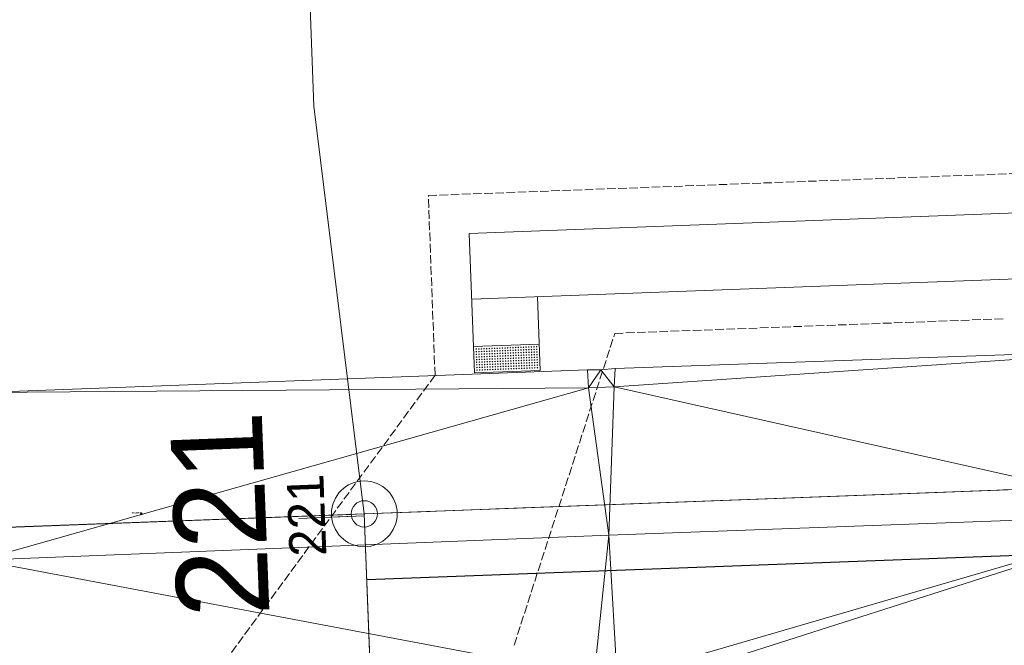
# Model space of a CAD drawing. Extents: x 2399984 to 2508823, y 556481 to 592637.
# Tile 139 of 158: x 2435742 to 2435817, y 570401 to 570449. Entities that reach past the tile are written whole.
import ezdxf
from ezdxf.enums import TextEntityAlignment as Align

# ---------------------------------------------------------------- set-up
doc = ezdxf.new("R2010")
doc.units = 0
doc.header["$MEASUREMENT"] = 0
for name, pattern in [('cl20', [100, 5, -5, 80, -5, 5]), ('cl50', [100, 7.5, -7.5, 70, -7.5, 7.5]), ('constlimit', [0.85, 0.65, -0.1, -0.1])]:
    doc.linetypes.add(name, pattern=pattern)
for name, color, linetype, lineweight in [('DT_X_Triangles', 91, 'Continuous', 0), ('GE_P_CL_20', 7, 'cl20', 13), ('GE_P_CL_50', 7, 'cl50', 13), ('PV_P_Curb_Ramp', 120, 'Continuous', 13), ('PV_P_Walk', 241, 'Continuous', 13), ('RW_P_Const_Limits', 120, 'constlimit', 0), ('RW_X_CL_20', 6, 'cl20', 0)]:
    doc.layers.add(name, color=color, linetype=linetype, lineweight=lineweight)
doc.layers.add('GK_Visualization', color=30, linetype='Continuous', lineweight=13, plot=False)
doc.layers.add('SC_Scratch2', color=7, linetype='Continuous', lineweight=0, plot=False)
doc.styles.add('Style-font30', font='font30.shx')
doc.styles.add('Style-font31', font='font31.shx')

# ---------------------------------------------------------------- blocks, each defined once
blk = doc.blocks.new('X_17')
at = {"layer": 'GK_Visualization', "color": 1, "linetype": 'Continuous', "lineweight": 0}
for p, q in [((-0.067, -0.067), (0.067, 0.067)), ((-0.067, 0.067), (0.067, -0.067))]:
    blk.add_line(p, q, dxfattribs=at)

msp = doc.modelspace()

# ---------------------------------------------------------------- hatches: boundary and pattern name
at = {"layer": 'PV_P_Curb_Ramp'}
h = msp.add_hatch(color=256, dxfattribs=at)
edge = h.paths.add_edge_path()
edge.add_arc((2435776.634, 570423.888), 0.0585, 0, 360)
h = msp.add_hatch(color=256, dxfattribs=at)
edge = h.paths.add_edge_path()
edge.add_arc((2435776.642, 570423.688), 0.0585, 0, 360)
h = msp.add_hatch(color=256, dxfattribs=at)
edge = h.paths.add_edge_path()
edge.add_arc((2435776.834, 570423.896), 0.0585, 0, 360)
h = msp.add_hatch(color=256, dxfattribs=at)
edge = h.paths.add_edge_path()
edge.add_arc((2435776.842, 570423.696), 0.0585, 0, 360)
h = msp.add_hatch(color=256, dxfattribs=at)
edge = h.paths.add_edge_path()
edge.add_arc((2435777.034, 570423.904), 0.0585, 0, 360)
h = msp.add_hatch(color=256, dxfattribs=at)
edge = h.paths.add_edge_path()
edge.add_arc((2435777.042, 570423.704), 0.0585, 0, 360)
h = msp.add_hatch(color=256, dxfattribs=at)
edge = h.paths.add_edge_path()
edge.add_arc((2435777.234, 570423.912), 0.0585, 0, 360)
h = msp.add_hatch(color=256, dxfattribs=at)
edge = h.paths.add_edge_path()
edge.add_arc((2435777.242, 570423.712), 0.0585, 0, 360)
h = msp.add_hatch(color=256, dxfattribs=at)
edge = h.paths.add_edge_path()
edge.add_arc((2435777.434, 570423.919), 0.0585, 0, 360)
h = msp.add_hatch(color=256, dxfattribs=at)
edge = h.paths.add_edge_path()
edge.add_arc((2435777.441, 570423.719), 0.0585, 0, 360)
h = msp.add_hatch(color=256, dxfattribs=at)
edge = h.paths.add_edge_path()
edge.add_arc((2435777.634, 570423.927), 0.0585, 0, 360)
h = msp.add_hatch(color=256, dxfattribs=at)
edge = h.paths.add_edge_path()
edge.add_arc((2435777.641, 570423.727), 0.0585, 0, 360)
h = msp.add_hatch(color=256, dxfattribs=at)
edge = h.paths.add_edge_path()
edge.add_arc((2435777.833, 570423.935), 0.0585, 0, 360)
h = msp.add_hatch(color=256, dxfattribs=at)
edge = h.paths.add_edge_path()
edge.add_arc((2435777.841, 570423.735), 0.0585, 0, 360)
h = msp.add_hatch(color=256, dxfattribs=at)
edge = h.paths.add_edge_path()
edge.add_arc((2435778.033, 570423.942), 0.0585, 0, 360)
h = msp.add_hatch(color=256, dxfattribs=at)
edge = h.paths.add_edge_path()
edge.add_arc((2435778.041, 570423.743), 0.0585, 0, 360)
h = msp.add_hatch(color=256, dxfattribs=at)
edge = h.paths.add_edge_path()
edge.add_arc((2435778.233, 570423.95), 0.0585, 0, 360)
h = msp.add_hatch(color=256, dxfattribs=at)
edge = h.paths.add_edge_path()
edge.add_arc((2435778.241, 570423.75), 0.0585, 0, 360)
h = msp.add_hatch(color=256, dxfattribs=at)
edge = h.paths.add_edge_path()
edge.add_arc((2435778.433, 570423.958), 0.0585, 0, 360)
h = msp.add_hatch(color=256, dxfattribs=at)
edge = h.paths.add_edge_path()
edge.add_arc((2435778.441, 570423.758), 0.0585, 0, 360)
h = msp.add_hatch(color=256, dxfattribs=at)
edge = h.paths.add_edge_path()
edge.add_arc((2435778.633, 570423.966), 0.0585, 0, 360)
h = msp.add_hatch(color=256, dxfattribs=at)
edge = h.paths.add_edge_path()
edge.add_arc((2435778.641, 570423.766), 0.0585, 0, 360)
h = msp.add_hatch(color=256, dxfattribs=at)
edge = h.paths.add_edge_path()
edge.add_arc((2435778.833, 570423.973), 0.0585, 0, 360)
h = msp.add_hatch(color=256, dxfattribs=at)
edge = h.paths.add_edge_path()
edge.add_arc((2435778.84, 570423.774), 0.0585, 0, 360)
h = msp.add_hatch(color=256, dxfattribs=at)
edge = h.paths.add_edge_path()
edge.add_arc((2435779.033, 570423.981), 0.0585, 0, 360)
h = msp.add_hatch(color=256, dxfattribs=at)
edge = h.paths.add_edge_path()
edge.add_arc((2435779.04, 570423.781), 0.0585, 0, 360)
h = msp.add_hatch(color=256, dxfattribs=at)
edge = h.paths.add_edge_path()
edge.add_arc((2435779.232, 570423.989), 0.0585, 0, 360)
h = msp.add_hatch(color=256, dxfattribs=at)
edge = h.paths.add_edge_path()
edge.add_arc((2435779.24, 570423.789), 0.0585, 0, 360)
h = msp.add_hatch(color=256, dxfattribs=at)
edge = h.paths.add_edge_path()
edge.add_arc((2435779.432, 570423.997), 0.0585, 0, 360)
h = msp.add_hatch(color=256, dxfattribs=at)
edge = h.paths.add_edge_path()
edge.add_arc((2435779.44, 570423.797), 0.0585, 0, 360)
h = msp.add_hatch(color=256, dxfattribs=at)
edge = h.paths.add_edge_path()
edge.add_arc((2435779.632, 570424.004), 0.0585, 0, 360)
h = msp.add_hatch(color=256, dxfattribs=at)
edge = h.paths.add_edge_path()
edge.add_arc((2435779.64, 570423.805), 0.0585, 0, 360)
h = msp.add_hatch(color=256, dxfattribs=at)
edge = h.paths.add_edge_path()
edge.add_arc((2435779.648, 570423.605), 0.0585, 0, 360)
h = msp.add_hatch(color=256, dxfattribs=at)
edge = h.paths.add_edge_path()
edge.add_arc((2435779.832, 570424.012), 0.0585, 0, 360)
h = msp.add_hatch(color=256, dxfattribs=at)
edge = h.paths.add_edge_path()
edge.add_arc((2435779.84, 570423.812), 0.0585, 0, 360)
h = msp.add_hatch(color=256, dxfattribs=at)
edge = h.paths.add_edge_path()
edge.add_arc((2435779.847, 570423.612), 0.0585, 0, 360)
h = msp.add_hatch(color=256, dxfattribs=at)
edge = h.paths.add_edge_path()
edge.add_arc((2435780.032, 570424.02), 0.0585, 0, 360)
h = msp.add_hatch(color=256, dxfattribs=at)
edge = h.paths.add_edge_path()
edge.add_arc((2435780.039, 570423.82), 0.0585, 0, 360)
h = msp.add_hatch(color=256, dxfattribs=at)
edge = h.paths.add_edge_path()
edge.add_arc((2435780.047, 570423.62), 0.0585, 0, 360)
h = msp.add_hatch(color=256, dxfattribs=at)
edge = h.paths.add_edge_path()
edge.add_arc((2435780.232, 570424.028), 0.0585, 0, 360)
h = msp.add_hatch(color=256, dxfattribs=at)
edge = h.paths.add_edge_path()
edge.add_arc((2435780.239, 570423.828), 0.0585, 0, 360)
h = msp.add_hatch(color=256, dxfattribs=at)
edge = h.paths.add_edge_path()
edge.add_arc((2435780.247, 570423.628), 0.0585, 0, 360)
h = msp.add_hatch(color=256, dxfattribs=at)
edge = h.paths.add_edge_path()
edge.add_arc((2435780.431, 570424.035), 0.0585, 0, 360)
h = msp.add_hatch(color=256, dxfattribs=at)
edge = h.paths.add_edge_path()
edge.add_arc((2435780.439, 570423.836), 0.0585, 0, 360)
h = msp.add_hatch(color=256, dxfattribs=at)
edge = h.paths.add_edge_path()
edge.add_arc((2435780.447, 570423.636), 0.0585, 0, 360)
h = msp.add_hatch(color=256, dxfattribs=at)
edge = h.paths.add_edge_path()
edge.add_arc((2435780.631, 570424.043), 0.0585, 0, 360)
h = msp.add_hatch(color=256, dxfattribs=at)
edge = h.paths.add_edge_path()
edge.add_arc((2435780.639, 570423.843), 0.0585, 0, 360)
h = msp.add_hatch(color=256, dxfattribs=at)
edge = h.paths.add_edge_path()
edge.add_arc((2435780.647, 570423.643), 0.0585, 0, 360)
h = msp.add_hatch(color=256, dxfattribs=at)
edge = h.paths.add_edge_path()
edge.add_arc((2435780.831, 570424.051), 0.0585, 0, 360)
h = msp.add_hatch(color=256, dxfattribs=at)
edge = h.paths.add_edge_path()
edge.add_arc((2435780.839, 570423.851), 0.0585, 0, 360)
h = msp.add_hatch(color=256, dxfattribs=at)
edge = h.paths.add_edge_path()
edge.add_arc((2435780.847, 570423.651), 0.0585, 0, 360)
h = msp.add_hatch(color=256, dxfattribs=at)
edge = h.paths.add_edge_path()
edge.add_arc((2435781.031, 570424.059), 0.0585, 0, 360)
h = msp.add_hatch(color=256, dxfattribs=at)
edge = h.paths.add_edge_path()
edge.add_arc((2435781.039, 570423.859), 0.0585, 0, 360)
h = msp.add_hatch(color=256, dxfattribs=at)
edge = h.paths.add_edge_path()
edge.add_arc((2435781.046, 570423.659), 0.0585, 0, 360)
h = msp.add_hatch(color=256, dxfattribs=at)
edge = h.paths.add_edge_path()
edge.add_arc((2435781.231, 570424.066), 0.0585, 0, 360)
h = msp.add_hatch(color=256, dxfattribs=at)
edge = h.paths.add_edge_path()
edge.add_arc((2435781.239, 570423.866), 0.0585, 0, 360)
h = msp.add_hatch(color=256, dxfattribs=at)
edge = h.paths.add_edge_path()
edge.add_arc((2435781.246, 570423.667), 0.0585, 0, 360)
h = msp.add_hatch(color=256, dxfattribs=at)
edge = h.paths.add_edge_path()
edge.add_arc((2435776.65, 570423.489), 0.0585, 0, 360)
h = msp.add_hatch(color=256, dxfattribs=at)
edge = h.paths.add_edge_path()
edge.add_arc((2435776.657, 570423.289), 0.0585, 0, 360)
h = msp.add_hatch(color=256, dxfattribs=at)
edge = h.paths.add_edge_path()
edge.add_arc((2435776.665, 570423.089), 0.0585, 0, 360)
h = msp.add_hatch(color=256, dxfattribs=at)
edge = h.paths.add_edge_path()
edge.add_arc((2435776.673, 570422.889), 0.0585, 0, 360)
h = msp.add_hatch(color=256, dxfattribs=at)
edge = h.paths.add_edge_path()
edge.add_arc((2435776.85, 570423.496), 0.0585, 0, 360)
h = msp.add_hatch(color=256, dxfattribs=at)
edge = h.paths.add_edge_path()
edge.add_arc((2435776.857, 570423.296), 0.0585, 0, 360)
h = msp.add_hatch(color=256, dxfattribs=at)
edge = h.paths.add_edge_path()
edge.add_arc((2435776.865, 570423.097), 0.0585, 0, 360)
h = msp.add_hatch(color=256, dxfattribs=at)
edge = h.paths.add_edge_path()
edge.add_arc((2435776.873, 570422.897), 0.0585, 0, 360)
h = msp.add_hatch(color=256, dxfattribs=at)
edge = h.paths.add_edge_path()
edge.add_arc((2435777.049, 570423.504), 0.0585, 0, 360)
h = msp.add_hatch(color=256, dxfattribs=at)
edge = h.paths.add_edge_path()
edge.add_arc((2435777.057, 570423.304), 0.0585, 0, 360)
h = msp.add_hatch(color=256, dxfattribs=at)
edge = h.paths.add_edge_path()
edge.add_arc((2435777.065, 570423.104), 0.0585, 0, 360)
h = msp.add_hatch(color=256, dxfattribs=at)
edge = h.paths.add_edge_path()
edge.add_arc((2435777.073, 570422.905), 0.0585, 0, 360)
h = msp.add_hatch(color=256, dxfattribs=at)
edge = h.paths.add_edge_path()
edge.add_arc((2435777.249, 570423.512), 0.0585, 0, 360)
h = msp.add_hatch(color=256, dxfattribs=at)
edge = h.paths.add_edge_path()
edge.add_arc((2435777.257, 570423.312), 0.0585, 0, 360)
h = msp.add_hatch(color=256, dxfattribs=at)
edge = h.paths.add_edge_path()
edge.add_arc((2435777.265, 570423.112), 0.0585, 0, 360)
h = msp.add_hatch(color=256, dxfattribs=at)
edge = h.paths.add_edge_path()
edge.add_arc((2435777.273, 570422.912), 0.0585, 0, 360)
h = msp.add_hatch(color=256, dxfattribs=at)
edge = h.paths.add_edge_path()
edge.add_arc((2435777.449, 570423.52), 0.0585, 0, 360)
h = msp.add_hatch(color=256, dxfattribs=at)
edge = h.paths.add_edge_path()
edge.add_arc((2435777.457, 570423.32), 0.0585, 0, 360)
h = msp.add_hatch(color=256, dxfattribs=at)
edge = h.paths.add_edge_path()
edge.add_arc((2435777.465, 570423.12), 0.0585, 0, 360)
h = msp.add_hatch(color=256, dxfattribs=at)
edge = h.paths.add_edge_path()
edge.add_arc((2435777.472, 570422.92), 0.0585, 0, 360)
h = msp.add_hatch(color=256, dxfattribs=at)
edge = h.paths.add_edge_path()
edge.add_arc((2435777.649, 570423.527), 0.0585, 0, 360)
h = msp.add_hatch(color=256, dxfattribs=at)
edge = h.paths.add_edge_path()
edge.add_arc((2435777.657, 570423.327), 0.0585, 0, 360)
h = msp.add_hatch(color=256, dxfattribs=at)
edge = h.paths.add_edge_path()
edge.add_arc((2435777.664, 570423.128), 0.0585, 0, 360)
h = msp.add_hatch(color=256, dxfattribs=at)
edge = h.paths.add_edge_path()
edge.add_arc((2435777.672, 570422.928), 0.0585, 0, 360)
h = msp.add_hatch(color=256, dxfattribs=at)
edge = h.paths.add_edge_path()
edge.add_arc((2435777.849, 570423.535), 0.0585, 0, 360)
h = msp.add_hatch(color=256, dxfattribs=at)
edge = h.paths.add_edge_path()
edge.add_arc((2435777.857, 570423.335), 0.0585, 0, 360)
h = msp.add_hatch(color=256, dxfattribs=at)
edge = h.paths.add_edge_path()
edge.add_arc((2435777.864, 570423.135), 0.0585, 0, 360)
h = msp.add_hatch(color=256, dxfattribs=at)
edge = h.paths.add_edge_path()
edge.add_arc((2435777.872, 570422.935), 0.0585, 0, 360)
h = msp.add_hatch(color=256, dxfattribs=at)
edge = h.paths.add_edge_path()
edge.add_arc((2435778.049, 570423.543), 0.0585, 0, 360)
h = msp.add_hatch(color=256, dxfattribs=at)
edge = h.paths.add_edge_path()
edge.add_arc((2435778.056, 570423.343), 0.0585, 0, 360)
h = msp.add_hatch(color=256, dxfattribs=at)
edge = h.paths.add_edge_path()
edge.add_arc((2435778.064, 570423.143), 0.0585, 0, 360)
h = msp.add_hatch(color=256, dxfattribs=at)
edge = h.paths.add_edge_path()
edge.add_arc((2435778.072, 570422.943), 0.0585, 0, 360)
h = msp.add_hatch(color=256, dxfattribs=at)
edge = h.paths.add_edge_path()
edge.add_arc((2435778.249, 570423.551), 0.0585, 0, 360)
h = msp.add_hatch(color=256, dxfattribs=at)
edge = h.paths.add_edge_path()
edge.add_arc((2435778.256, 570423.351), 0.0585, 0, 360)
h = msp.add_hatch(color=256, dxfattribs=at)
edge = h.paths.add_edge_path()
edge.add_arc((2435778.264, 570423.151), 0.0585, 0, 360)
h = msp.add_hatch(color=256, dxfattribs=at)
edge = h.paths.add_edge_path()
edge.add_arc((2435778.272, 570422.951), 0.0585, 0, 360)
h = msp.add_hatch(color=256, dxfattribs=at)
edge = h.paths.add_edge_path()
edge.add_arc((2435778.448, 570423.558), 0.0585, 0, 360)
h = msp.add_hatch(color=256, dxfattribs=at)
edge = h.paths.add_edge_path()
edge.add_arc((2435778.456, 570423.358), 0.0585, 0, 360)
h = msp.add_hatch(color=256, dxfattribs=at)
edge = h.paths.add_edge_path()
edge.add_arc((2435778.464, 570423.159), 0.0585, 0, 360)
h = msp.add_hatch(color=256, dxfattribs=at)
edge = h.paths.add_edge_path()
edge.add_arc((2435778.472, 570422.959), 0.0585, 0, 360)
h = msp.add_hatch(color=256, dxfattribs=at)
edge = h.paths.add_edge_path()
edge.add_arc((2435778.648, 570423.566), 0.0585, 0, 360)
h = msp.add_hatch(color=256, dxfattribs=at)
edge = h.paths.add_edge_path()
edge.add_arc((2435778.656, 570423.366), 0.0585, 0, 360)
h = msp.add_hatch(color=256, dxfattribs=at)
edge = h.paths.add_edge_path()
edge.add_arc((2435778.664, 570423.166), 0.0585, 0, 360)
h = msp.add_hatch(color=256, dxfattribs=at)
edge = h.paths.add_edge_path()
edge.add_arc((2435778.672, 570422.966), 0.0585, 0, 360)
h = msp.add_hatch(color=256, dxfattribs=at)
edge = h.paths.add_edge_path()
edge.add_arc((2435778.848, 570423.574), 0.0585, 0, 360)
h = msp.add_hatch(color=256, dxfattribs=at)
edge = h.paths.add_edge_path()
edge.add_arc((2435778.856, 570423.374), 0.0585, 0, 360)
h = msp.add_hatch(color=256, dxfattribs=at)
edge = h.paths.add_edge_path()
edge.add_arc((2435778.864, 570423.174), 0.0585, 0, 360)
h = msp.add_hatch(color=256, dxfattribs=at)
edge = h.paths.add_edge_path()
edge.add_arc((2435778.871, 570422.974), 0.0585, 0, 360)
h = msp.add_hatch(color=256, dxfattribs=at)
edge = h.paths.add_edge_path()
edge.add_arc((2435779.048, 570423.581), 0.0585, 0, 360)
h = msp.add_hatch(color=256, dxfattribs=at)
edge = h.paths.add_edge_path()
edge.add_arc((2435779.056, 570423.382), 0.0585, 0, 360)
h = msp.add_hatch(color=256, dxfattribs=at)
edge = h.paths.add_edge_path()
edge.add_arc((2435779.063, 570423.182), 0.0585, 0, 360)
h = msp.add_hatch(color=256, dxfattribs=at)
edge = h.paths.add_edge_path()
edge.add_arc((2435779.071, 570422.982), 0.0585, 0, 360)
h = msp.add_hatch(color=256, dxfattribs=at)
edge = h.paths.add_edge_path()
edge.add_arc((2435779.248, 570423.589), 0.0585, 0, 360)
h = msp.add_hatch(color=256, dxfattribs=at)
edge = h.paths.add_edge_path()
edge.add_arc((2435779.256, 570423.389), 0.0585, 0, 360)
h = msp.add_hatch(color=256, dxfattribs=at)
edge = h.paths.add_edge_path()
edge.add_arc((2435779.263, 570423.19), 0.0585, 0, 360)
h = msp.add_hatch(color=256, dxfattribs=at)
edge = h.paths.add_edge_path()
edge.add_arc((2435779.271, 570422.99), 0.0585, 0, 360)
h = msp.add_hatch(color=256, dxfattribs=at)
edge = h.paths.add_edge_path()
edge.add_arc((2435779.448, 570423.597), 0.0585, 0, 360)
h = msp.add_hatch(color=256, dxfattribs=at)
edge = h.paths.add_edge_path()
edge.add_arc((2435779.455, 570423.397), 0.0585, 0, 360)
h = msp.add_hatch(color=256, dxfattribs=at)
edge = h.paths.add_edge_path()
edge.add_arc((2435779.463, 570423.197), 0.0585, 0, 360)
h = msp.add_hatch(color=256, dxfattribs=at)
edge = h.paths.add_edge_path()
edge.add_arc((2435779.471, 570422.997), 0.0585, 0, 360)
h = msp.add_hatch(color=256, dxfattribs=at)
edge = h.paths.add_edge_path()
edge.add_arc((2435779.655, 570423.405), 0.0585, 0, 360)
h = msp.add_hatch(color=256, dxfattribs=at)
edge = h.paths.add_edge_path()
edge.add_arc((2435779.663, 570423.205), 0.0585, 0, 360)
h = msp.add_hatch(color=256, dxfattribs=at)
edge = h.paths.add_edge_path()
edge.add_arc((2435779.671, 570423.005), 0.0585, 0, 360)
h = msp.add_hatch(color=256, dxfattribs=at)
edge = h.paths.add_edge_path()
edge.add_arc((2435779.855, 570423.413), 0.0585, 0, 360)
h = msp.add_hatch(color=256, dxfattribs=at)
edge = h.paths.add_edge_path()
edge.add_arc((2435779.863, 570423.213), 0.0585, 0, 360)
h = msp.add_hatch(color=256, dxfattribs=at)
edge = h.paths.add_edge_path()
edge.add_arc((2435779.871, 570423.013), 0.0585, 0, 360)
h = msp.add_hatch(color=256, dxfattribs=at)
edge = h.paths.add_edge_path()
edge.add_arc((2435780.055, 570423.42), 0.0585, 0, 360)
h = msp.add_hatch(color=256, dxfattribs=at)
edge = h.paths.add_edge_path()
edge.add_arc((2435780.063, 570423.22), 0.0585, 0, 360)
h = msp.add_hatch(color=256, dxfattribs=at)
edge = h.paths.add_edge_path()
edge.add_arc((2435780.071, 570423.021), 0.0585, 0, 360)
h = msp.add_hatch(color=256, dxfattribs=at)
edge = h.paths.add_edge_path()
edge.add_arc((2435780.255, 570423.428), 0.0585, 0, 360)
h = msp.add_hatch(color=256, dxfattribs=at)
edge = h.paths.add_edge_path()
edge.add_arc((2435780.262, 570423.228), 0.0585, 0, 360)
h = msp.add_hatch(color=256, dxfattribs=at)
edge = h.paths.add_edge_path()
edge.add_arc((2435780.27, 570423.028), 0.0585, 0, 360)
h = msp.add_hatch(color=256, dxfattribs=at)
edge = h.paths.add_edge_path()
edge.add_arc((2435780.455, 570423.436), 0.0585, 0, 360)
h = msp.add_hatch(color=256, dxfattribs=at)
edge = h.paths.add_edge_path()
edge.add_arc((2435780.462, 570423.236), 0.0585, 0, 360)
h = msp.add_hatch(color=256, dxfattribs=at)
edge = h.paths.add_edge_path()
edge.add_arc((2435780.47, 570423.036), 0.0585, 0, 360)
h = msp.add_hatch(color=256, dxfattribs=at)
edge = h.paths.add_edge_path()
edge.add_arc((2435780.654, 570423.444), 0.0585, 0, 360)
h = msp.add_hatch(color=256, dxfattribs=at)
edge = h.paths.add_edge_path()
edge.add_arc((2435780.662, 570423.244), 0.0585, 0, 360)
h = msp.add_hatch(color=256, dxfattribs=at)
edge = h.paths.add_edge_path()
edge.add_arc((2435780.67, 570423.044), 0.0585, 0, 360)
h = msp.add_hatch(color=256, dxfattribs=at)
edge = h.paths.add_edge_path()
edge.add_arc((2435780.854, 570423.451), 0.0585, 0, 360)
h = msp.add_hatch(color=256, dxfattribs=at)
edge = h.paths.add_edge_path()
edge.add_arc((2435780.862, 570423.251), 0.0585, 0, 360)
h = msp.add_hatch(color=256, dxfattribs=at)
edge = h.paths.add_edge_path()
edge.add_arc((2435780.87, 570423.052), 0.0585, 0, 360)
h = msp.add_hatch(color=256, dxfattribs=at)
edge = h.paths.add_edge_path()
edge.add_arc((2435781.054, 570423.459), 0.0585, 0, 360)
h = msp.add_hatch(color=256, dxfattribs=at)
edge = h.paths.add_edge_path()
edge.add_arc((2435781.062, 570423.259), 0.0585, 0, 360)
h = msp.add_hatch(color=256, dxfattribs=at)
edge = h.paths.add_edge_path()
edge.add_arc((2435781.07, 570423.059), 0.0585, 0, 360)
h = msp.add_hatch(color=256, dxfattribs=at)
edge = h.paths.add_edge_path()
edge.add_arc((2435781.077, 570422.86), 0.0585, 0, 360)
h = msp.add_hatch(color=256, dxfattribs=at)
edge = h.paths.add_edge_path()
edge.add_arc((2435781.254, 570423.467), 0.0585, 0, 360)
h = msp.add_hatch(color=256, dxfattribs=at)
edge = h.paths.add_edge_path()
edge.add_arc((2435781.262, 570423.267), 0.0585, 0, 360)
h = msp.add_hatch(color=256, dxfattribs=at)
edge = h.paths.add_edge_path()
edge.add_arc((2435781.27, 570423.067), 0.0585, 0, 360)
h = msp.add_hatch(color=256, dxfattribs=at)
edge = h.paths.add_edge_path()
edge.add_arc((2435781.277, 570422.867), 0.0585, 0, 360)
h = msp.add_hatch(color=256, dxfattribs=at)
edge = h.paths.add_edge_path()
edge.add_arc((2435776.681, 570422.689), 0.0585, 0, 360)
h = msp.add_hatch(color=256, dxfattribs=at)
edge = h.paths.add_edge_path()
edge.add_arc((2435776.688, 570422.489), 0.0585, 0, 360)
h = msp.add_hatch(color=256, dxfattribs=at)
edge = h.paths.add_edge_path()
edge.add_arc((2435776.696, 570422.289), 0.0585, 0, 360)
h = msp.add_hatch(color=256, dxfattribs=at)
edge = h.paths.add_edge_path()
edge.add_arc((2435776.881, 570422.697), 0.0585, 0, 360)
h = msp.add_hatch(color=256, dxfattribs=at)
edge = h.paths.add_edge_path()
edge.add_arc((2435776.888, 570422.497), 0.0585, 0, 360)
h = msp.add_hatch(color=256, dxfattribs=at)
edge = h.paths.add_edge_path()
edge.add_arc((2435776.896, 570422.297), 0.0585, 0, 360)
h = msp.add_hatch(color=256, dxfattribs=at)
edge = h.paths.add_edge_path()
edge.add_arc((2435777.08, 570422.705), 0.0585, 0, 360)
h = msp.add_hatch(color=256, dxfattribs=at)
edge = h.paths.add_edge_path()
edge.add_arc((2435777.088, 570422.505), 0.0585, 0, 360)
h = msp.add_hatch(color=256, dxfattribs=at)
edge = h.paths.add_edge_path()
edge.add_arc((2435777.096, 570422.305), 0.0585, 0, 360)
h = msp.add_hatch(color=256, dxfattribs=at)
edge = h.paths.add_edge_path()
edge.add_arc((2435777.28, 570422.712), 0.0585, 0, 360)
h = msp.add_hatch(color=256, dxfattribs=at)
edge = h.paths.add_edge_path()
edge.add_arc((2435777.288, 570422.513), 0.0585, 0, 360)
h = msp.add_hatch(color=256, dxfattribs=at)
edge = h.paths.add_edge_path()
edge.add_arc((2435777.296, 570422.313), 0.0585, 0, 360)
h = msp.add_hatch(color=256, dxfattribs=at)
edge = h.paths.add_edge_path()
edge.add_arc((2435777.48, 570422.72), 0.0585, 0, 360)
h = msp.add_hatch(color=256, dxfattribs=at)
edge = h.paths.add_edge_path()
edge.add_arc((2435777.488, 570422.52), 0.0585, 0, 360)
h = msp.add_hatch(color=256, dxfattribs=at)
edge = h.paths.add_edge_path()
edge.add_arc((2435777.496, 570422.32), 0.0585, 0, 360)
h = msp.add_hatch(color=256, dxfattribs=at)
edge = h.paths.add_edge_path()
edge.add_arc((2435777.68, 570422.728), 0.0585, 0, 360)
h = msp.add_hatch(color=256, dxfattribs=at)
edge = h.paths.add_edge_path()
edge.add_arc((2435777.688, 570422.528), 0.0585, 0, 360)
h = msp.add_hatch(color=256, dxfattribs=at)
edge = h.paths.add_edge_path()
edge.add_arc((2435777.695, 570422.328), 0.0585, 0, 360)
h = msp.add_hatch(color=256, dxfattribs=at)
edge = h.paths.add_edge_path()
edge.add_arc((2435777.88, 570422.736), 0.0585, 0, 360)
h = msp.add_hatch(color=256, dxfattribs=at)
edge = h.paths.add_edge_path()
edge.add_arc((2435777.888, 570422.536), 0.0585, 0, 360)
h = msp.add_hatch(color=256, dxfattribs=at)
edge = h.paths.add_edge_path()
edge.add_arc((2435777.895, 570422.336), 0.0585, 0, 360)
h = msp.add_hatch(color=256, dxfattribs=at)
edge = h.paths.add_edge_path()
edge.add_arc((2435778.08, 570422.743), 0.0585, 0, 360)
h = msp.add_hatch(color=256, dxfattribs=at)
edge = h.paths.add_edge_path()
edge.add_arc((2435778.087, 570422.544), 0.0585, 0, 360)
h = msp.add_hatch(color=256, dxfattribs=at)
edge = h.paths.add_edge_path()
edge.add_arc((2435778.095, 570422.344), 0.0585, 0, 360)
h = msp.add_hatch(color=256, dxfattribs=at)
edge = h.paths.add_edge_path()
edge.add_arc((2435778.28, 570422.751), 0.0585, 0, 360)
h = msp.add_hatch(color=256, dxfattribs=at)
edge = h.paths.add_edge_path()
edge.add_arc((2435778.287, 570422.551), 0.0585, 0, 360)
h = msp.add_hatch(color=256, dxfattribs=at)
edge = h.paths.add_edge_path()
edge.add_arc((2435778.295, 570422.351), 0.0585, 0, 360)
h = msp.add_hatch(color=256, dxfattribs=at)
edge = h.paths.add_edge_path()
edge.add_arc((2435778.479, 570422.759), 0.0585, 0, 360)
h = msp.add_hatch(color=256, dxfattribs=at)
edge = h.paths.add_edge_path()
edge.add_arc((2435778.487, 570422.559), 0.0585, 0, 360)
h = msp.add_hatch(color=256, dxfattribs=at)
edge = h.paths.add_edge_path()
edge.add_arc((2435778.495, 570422.359), 0.0585, 0, 360)
h = msp.add_hatch(color=256, dxfattribs=at)
edge = h.paths.add_edge_path()
edge.add_arc((2435778.679, 570422.767), 0.0585, 0, 360)
h = msp.add_hatch(color=256, dxfattribs=at)
edge = h.paths.add_edge_path()
edge.add_arc((2435778.687, 570422.567), 0.0585, 0, 360)
h = msp.add_hatch(color=256, dxfattribs=at)
edge = h.paths.add_edge_path()
edge.add_arc((2435778.695, 570422.367), 0.0585, 0, 360)
h = msp.add_hatch(color=256, dxfattribs=at)
edge = h.paths.add_edge_path()
edge.add_arc((2435778.879, 570422.774), 0.0585, 0, 360)
h = msp.add_hatch(color=256, dxfattribs=at)
edge = h.paths.add_edge_path()
edge.add_arc((2435778.887, 570422.574), 0.0585, 0, 360)
h = msp.add_hatch(color=256, dxfattribs=at)
edge = h.paths.add_edge_path()
edge.add_arc((2435778.895, 570422.375), 0.0585, 0, 360)
h = msp.add_hatch(color=256, dxfattribs=at)
edge = h.paths.add_edge_path()
edge.add_arc((2435779.079, 570422.782), 0.0585, 0, 360)
h = msp.add_hatch(color=256, dxfattribs=at)
edge = h.paths.add_edge_path()
edge.add_arc((2435779.087, 570422.582), 0.0585, 0, 360)
h = msp.add_hatch(color=256, dxfattribs=at)
edge = h.paths.add_edge_path()
edge.add_arc((2435779.094, 570422.382), 0.0585, 0, 360)
h = msp.add_hatch(color=256, dxfattribs=at)
edge = h.paths.add_edge_path()
edge.add_arc((2435779.279, 570422.79), 0.0585, 0, 360)
h = msp.add_hatch(color=256, dxfattribs=at)
edge = h.paths.add_edge_path()
edge.add_arc((2435779.287, 570422.59), 0.0585, 0, 360)
h = msp.add_hatch(color=256, dxfattribs=at)
edge = h.paths.add_edge_path()
edge.add_arc((2435779.294, 570422.39), 0.0585, 0, 360)
h = msp.add_hatch(color=256, dxfattribs=at)
edge = h.paths.add_edge_path()
edge.add_arc((2435779.479, 570422.798), 0.0585, 0, 360)
h = msp.add_hatch(color=256, dxfattribs=at)
edge = h.paths.add_edge_path()
edge.add_arc((2435779.486, 570422.598), 0.0585, 0, 360)
h = msp.add_hatch(color=256, dxfattribs=at)
edge = h.paths.add_edge_path()
edge.add_arc((2435779.494, 570422.398), 0.0585, 0, 360)
h = msp.add_hatch(color=256, dxfattribs=at)
edge = h.paths.add_edge_path()
edge.add_arc((2435779.679, 570422.805), 0.0585, 0, 360)
h = msp.add_hatch(color=256, dxfattribs=at)
edge = h.paths.add_edge_path()
edge.add_arc((2435779.686, 570422.605), 0.0585, 0, 360)
h = msp.add_hatch(color=256, dxfattribs=at)
edge = h.paths.add_edge_path()
edge.add_arc((2435779.694, 570422.406), 0.0585, 0, 360)
h = msp.add_hatch(color=256, dxfattribs=at)
edge = h.paths.add_edge_path()
edge.add_arc((2435779.878, 570422.813), 0.0585, 0, 360)
h = msp.add_hatch(color=256, dxfattribs=at)
edge = h.paths.add_edge_path()
edge.add_arc((2435779.886, 570422.613), 0.0585, 0, 360)
h = msp.add_hatch(color=256, dxfattribs=at)
edge = h.paths.add_edge_path()
edge.add_arc((2435779.894, 570422.413), 0.0585, 0, 360)
h = msp.add_hatch(color=256, dxfattribs=at)
edge = h.paths.add_edge_path()
edge.add_arc((2435780.078, 570422.821), 0.0585, 0, 360)
h = msp.add_hatch(color=256, dxfattribs=at)
edge = h.paths.add_edge_path()
edge.add_arc((2435780.086, 570422.621), 0.0585, 0, 360)
h = msp.add_hatch(color=256, dxfattribs=at)
edge = h.paths.add_edge_path()
edge.add_arc((2435780.094, 570422.421), 0.0585, 0, 360)
h = msp.add_hatch(color=256, dxfattribs=at)
edge = h.paths.add_edge_path()
edge.add_arc((2435780.278, 570422.829), 0.0585, 0, 360)
h = msp.add_hatch(color=256, dxfattribs=at)
edge = h.paths.add_edge_path()
edge.add_arc((2435780.286, 570422.629), 0.0585, 0, 360)
h = msp.add_hatch(color=256, dxfattribs=at)
edge = h.paths.add_edge_path()
edge.add_arc((2435780.293, 570422.429), 0.0585, 0, 360)
h = msp.add_hatch(color=256, dxfattribs=at)
edge = h.paths.add_edge_path()
edge.add_arc((2435780.478, 570422.836), 0.0585, 0, 360)
h = msp.add_hatch(color=256, dxfattribs=at)
edge = h.paths.add_edge_path()
edge.add_arc((2435780.486, 570422.636), 0.0585, 0, 360)
h = msp.add_hatch(color=256, dxfattribs=at)
edge = h.paths.add_edge_path()
edge.add_arc((2435780.493, 570422.437), 0.0585, 0, 360)
h = msp.add_hatch(color=256, dxfattribs=at)
edge = h.paths.add_edge_path()
edge.add_arc((2435780.678, 570422.844), 0.0585, 0, 360)
h = msp.add_hatch(color=256, dxfattribs=at)
edge = h.paths.add_edge_path()
edge.add_arc((2435780.685, 570422.644), 0.0585, 0, 360)
h = msp.add_hatch(color=256, dxfattribs=at)
edge = h.paths.add_edge_path()
edge.add_arc((2435780.693, 570422.444), 0.0585, 0, 360)
h = msp.add_hatch(color=256, dxfattribs=at)
edge = h.paths.add_edge_path()
edge.add_arc((2435780.878, 570422.852), 0.0585, 0, 360)
h = msp.add_hatch(color=256, dxfattribs=at)
edge = h.paths.add_edge_path()
edge.add_arc((2435780.885, 570422.652), 0.0585, 0, 360)
h = msp.add_hatch(color=256, dxfattribs=at)
edge = h.paths.add_edge_path()
edge.add_arc((2435780.893, 570422.452), 0.0585, 0, 360)
h = msp.add_hatch(color=256, dxfattribs=at)
edge = h.paths.add_edge_path()
edge.add_arc((2435781.085, 570422.66), 0.0585, 0, 360)
h = msp.add_hatch(color=256, dxfattribs=at)
edge = h.paths.add_edge_path()
edge.add_arc((2435781.093, 570422.46), 0.0585, 0, 360)
h = msp.add_hatch(color=256, dxfattribs=at)
edge = h.paths.add_edge_path()
edge.add_arc((2435781.285, 570422.667), 0.0585, 0, 360)
h = msp.add_hatch(color=256, dxfattribs=at)
edge = h.paths.add_edge_path()
edge.add_arc((2435781.293, 570422.468), 0.0585, 0, 360)

# ---------------------------------------------------------------- linework, layer by layer
at = {"layer": 'GE_P_CL_20'}
for p, q in [((2435768.124, 570411.361), (2436047.378, 570421.804)), ((2435795.482, 569701.9), (2435768.124, 570411.361))]:
    msp.add_line(p, q, dxfattribs=at)
at = {"layer": 'GE_P_CL_20', "linetype": 'Continuous'}
for p, q in [((2435767.125, 570411.323), (2435698.224, 570408.666)), ((2435768.13, 570411.204), (2435766.132, 570411.127))]:
    msp.add_line(p, q, dxfattribs=at)
msp.add_circle((2435768.124, 570411.361), 1, dxfattribs=at)
at = {"layer": 'GE_P_CL_50', "linetype": 'Continuous'}
for p, q in [((2435764.283, 570442.349), (2435759.429, 570572.152)), ((2435768.124, 570411.361), (2435764.283, 570442.349)), ((2435768.13, 570411.204), (2435763.134, 570411.011))]:
    msp.add_line(p, q, dxfattribs=at)
at = {"layer": 'GE_P_CL_50'}
for p, q in [((2435768.124, 570411.361), (2436047.378, 570421.804)), ((2435606.697, 570405.324), (2435768.124, 570411.361)), ((2435792.145, 569788.438), (2435768.124, 570411.361))]:
    msp.add_line(p, q, dxfattribs=at)
at = {"layer": 'GE_P_CL_50', "linetype": 'Continuous'}
msp.add_circle((2435768.124, 570411.361), 2.5, dxfattribs=at)
msp.add_circle((2435768.124, 570411.361), 2.5, dxfattribs=at)
at = {"layer": 'GK_Visualization', "color": 1, "flags": 128}
msp.add_lwpolyline([(2435795.482, 569701.9), (2435768.124, 570411.361), (2436047.378, 570421.804), (2436357.808, 570392.035)], dxfattribs=at)
msp.add_lwpolyline([(2435795.482, 569701.9), (2435768.124, 570411.361), (2436047.378, 570421.804), (2436357.808, 570392.035)], dxfattribs=at)
at = {"layer": 'PV_P_Curb_Ramp'}
for p, q in [((2435776.502, 570422.082), (2435776.105, 570432.674)), ((2435781.499, 570422.252), (2435781.289, 570427.865)), ((2435776.427, 570424.08), (2435781.424, 570424.251)), ((2435776.502, 570422.082), (2435781.499, 570422.252))]:
    msp.add_line(p, q, dxfattribs=at)
at = {"layer": 'PV_P_Walk'}
for p, q in [((2435776.105, 570432.674), (2436047.991, 570442.842)), ((2435776.292, 570427.678), (2436047.845, 570437.833))]:
    msp.add_line(p, q, dxfattribs=at)
at = {"layer": 'RW_P_Const_Limits'}
for p, q in [((2435772.995, 570435.56), (2436047.879, 570445.84)), ((2435773.506, 570421.895), (2435772.995, 570435.56)), ((2435787.173, 570425.083), (2435816.8, 570426.191)), ((2435779.517, 570401.37), (2435787.173, 570425.083)), ((2435773.506, 570421.895), (2435757.798, 570400.529))]:
    msp.add_line(p, q, dxfattribs=at)
at = {"layer": 'RW_X_CL_20'}
msp.add_line((2434772.449, 570374.126), (2436047.378, 570421.804), dxfattribs=at)
at = {"layer": 'SC_Scratch2', "color": 4, "linetype": 'Continuous', "lineweight": 30}
msp.add_line((2435768.311, 570406.365), (2436047.565, 570416.808), dxfattribs=at)

# ---------------------------------------------------------------- block references
at = {"layer": 'GK_Visualization', "color": 1, "linetype": 'Continuous', "lineweight": 0}
msp.add_blockref('X_17', (2435751.168, 570411.363), dxfattribs=at)

# ---------------------------------------------------------------- texts
at = {"layer": 'GE_P_CL_20', "linetype": 'Continuous', "style": 'Style-font31'}
msp.add_text('221', height=2.8, rotation=92.20835, dxfattribs=at).set_placement((2435765.124, 570411.301), align=Align.CENTER)
at = {"layer": 'GE_P_CL_50', "linetype": 'Continuous', "style": 'Style-font31'}
msp.add_text('221', height=7, rotation=92.20835, dxfattribs=at).set_placement((2435760.615, 570411.446), align=Align.CENTER)
at = {"layer": 'GK_Visualization', "color": 1, "style": 'Style-font30'}
msp.add_text('TEMP82', height=0.14, dxfattribs=at).set_placement((2435751.168, 570411.363), align=Align.RIGHT)

# ---------------------------------------------------------------- meshes
at = {"layer": 'DT_X_Triangles'}
mesh = msp.add_polyface(dxfattribs=at)
corners = [(2435782.606, 570385.557), (2435787.488, 570397.656), (2435833.769, 570399.365), (2435797.696, 570370.764), (2435786.725, 570409.734), (2435787.118, 570421.03), (2435830.34, 570411.336), (2435787.353, 570398.832), (2435787.202, 570422.423), (2435829.083, 570423.89), (2435861.181, 570425.027), (2435891.596, 570413.845), (2435863.081, 570400.44), (2435893.28, 570426.163), (2435892.394, 570401.515), (2435950.127, 570415.988), (2435921.562, 570402.563), (2435921.537, 570427.163), (2435949.794, 570428.165), (2435950.731, 570403.598), (2435969.332, 570428.907), (2435984.58, 570417.371), (2435984.696, 570404.94), (2435988.868, 570429.69), (2436029.878, 570418.689), (2436018.659, 570406.314), (2436005.512, 570430.424), (2436002.19, 570434.904), (2436001.779, 570436.453), (2436004.545, 570436.556), (2436013.95, 570435.101), (2436012.951, 570437.027), (2436022.156, 570431.178), (2436013.568, 570444.711), (2436014.993, 570437.362), (2436015.353, 570444.717), (2436033.848, 570406.622), (2436034.313, 570431.518)]
mesh.append_faces([[corners[k] for k in face] for face in [(0, 1, 2), (0, 2, 3), (4, 5, 6), (4, 6, 7), (5, 8, 9), (5, 9, 6), (7, 6, 1), (1, 6, 2), (9, 10, 6), (6, 11, 12), (6, 12, 2), (6, 10, 11), (10, 13, 11), (12, 11, 14), (11, 15, 16), (11, 16, 14), (11, 13, 17), (11, 17, 15), (17, 18, 15), (16, 15, 19), (18, 20, 15), (15, 21, 22), (15, 22, 19), (15, 20, 21), (20, 23, 21), (21, 24, 25), (21, 25, 22), (21, 23, 26), (21, 26, 24), (23, 27, 26), (28, 29, 27), (27, 30, 26), (27, 29, 30), (29, 31, 30), (26, 30, 32), (26, 32, 24), (31, 33, 34), (31, 34, 30), (33, 35, 34), (30, 34, 32), (25, 24, 36), (32, 37, 24)]])
mesh = msp.add_polyface(dxfattribs=at)
corners = [(2435730.28, 570377.853), (2435739.788, 570385.199), (2435736.668, 570377.372), (2435743.055, 570376.892), (2435738.89, 570407.842), (2435739.15, 570420.591), (2435785.181, 570420.943), (2435786.725, 570409.734), (2435785.613, 570399.019), (2435739.576, 570395.82), (2435785.096, 570422.303), (2435739.509, 570395.158), (2435758.184, 570384.824), (2435785.684, 570397.606), (2435744.848, 570376.46), (2435746.317, 570375.518), (2435747.143, 570374.648), (2435748.085, 570373.236), (2435749.119, 570371), (2435762.448, 570367.829), (2435752.437, 570360.706), (2435782.606, 570385.557), (2435780.924, 570377.096), (2435779.243, 570368.635), (2435778.833, 570364.559), (2435783.833, 570369.092), (2435779.177, 570358.363), (2435784.059, 570370.162), (2435786.567, 570397.609), (2435787.488, 570397.656), (2435797.696, 570370.764), (2435784.034, 570353), (2435786.124, 570422.322), (2435787.118, 570421.03), (2435787.353, 570398.832), (2435787.202, 570422.423)]
mesh.append_faces([[corners[k] for k in face] for face in [(0, 1, 2), (2, 1, 3), (4, 5, 6), (4, 6, 7), (4, 7, 8), (4, 8, 9), (5, 10, 6), (11, 9, 12), (11, 12, 1), (9, 8, 13), (9, 13, 12), (1, 12, 14), (1, 14, 3), (14, 12, 15), (15, 12, 16), (16, 12, 17), (17, 12, 18), (18, 12, 19), (18, 19, 20), (12, 13, 21), (12, 21, 22), (12, 22, 19), (19, 22, 23), (19, 23, 24), (24, 23, 25), (24, 25, 26), (23, 22, 27), (23, 27, 25), (22, 21, 27), (21, 13, 28), (21, 28, 29), (21, 30, 27), (25, 27, 30), (25, 30, 31), (10, 32, 6), (6, 32, 33), (6, 33, 7), (8, 28, 13), (8, 7, 34), (8, 34, 28), (32, 35, 33), (28, 34, 29)]])

doc.saveas('drawing.dxf')
